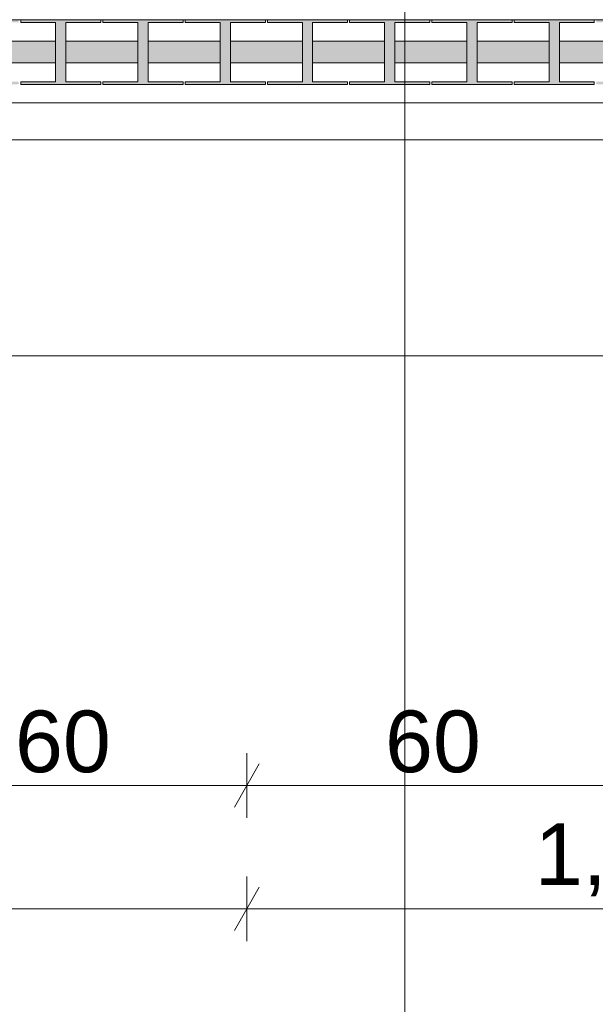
# Model space of a CAD drawing. Header units: metres. Extents: x -3.6 to 84.5, y -11 to 16.8.
# Tile 215 of 256: x 41.6 to 42.5, y -1.2 to 0.4. Entities that reach past the tile are written whole.
import ezdxf

# ---------------------------------------------------------------- set-up
doc = ezdxf.new("R2010")
doc.units = ezdxf.units.M
doc.header["$MEASUREMENT"] = 0
for name, color, linetype in [('154 - Bemaßung_ Beschriftung.Ausbau - Deckenspiegel', 7, 'Continuous'), ('604 - Struktur.Wand Aussen', 7, 'Continuous'), ('608 - Struktur.Träger', 7, 'Continuous'), ('Neubau_401 - Zone.Raum_ Raumbegrenzung_ Whg.', 7, 'Continuous'), ('Neubau_653 - Abdeckung.TB Verkofferung', 7, 'Continuous'), ('Neubau_801 - HKLSE.Heizung_ Klima_ Lüftung', 7, 'Continuous')]:
    doc.layers.add(name, color=color, linetype=linetype)
doc.styles.add('ERSTELLTER_STIL_2', font='txt')
doc.dimstyles.new('ERSTELLTER_STIL__2', dxfattribs={"dimtxt": 0.1, "dimasz": 0.0532, "dimexe": 0.18, "dimexo": 0.0625, "dimgap": 0, "dimtad": 1, "dimtih": 1, "dimtoh": 1, "dimzin": 0, "dimdsep": 46, "dimtxsty": 'ERSTELLTER_STIL_2', "dimblk": 'ARROWHEAD_2', "dimblk1": 'ARROWHEAD_2', "dimblk2": 'ARROWHEAD_2', "dimcen": 0.09, "dimse1": 1, "dimse2": 1, "dimclrd": 7, "dimclre": 7, "dimclrt": 7, "dimazin": 0, "dimtfac": 1, "dimtdec": 4, "dimtmove": 0, "dimatfit": 3, "dimfxl": 1, "dimtolj": 1, "dimtzin": 0, "dimarcsym": 0})

# ---------------------------------------------------------------- blocks, each defined once
blk = doc.blocks.new('*D185')
at = {"layer": '154 - Bemaßung_ Beschriftung.Ausbau - Deckenspiegel', "color": 7, "linetype": 'Continuous', "lineweight": 5}
for p, q in [((41.375, -0.9039), (41.375, -0.7989)), ((41.975, -0.9039), (41.975, -0.7989)), ((41.3952, -0.8164), (41.3548, -0.8864)), ((41.9952, -0.8164), (41.9548, -0.8864)), ((41.375, -0.8514), (41.975, -0.8514))]:
    blk.add_line(p, q, dxfattribs=at)
at = {"layer": '154 - Bemaßung_ Beschriftung.Ausbau - Deckenspiegel', "color": 7, "lineweight": 5, "insert": (41.5991, -0.8314), "char_height": 0.1, "attachment_point": 7, "style": 'ERSTELLTER_STIL_2'}
blk.add_mtext('\\A1;{\\pql;\\fArial|b0|i0|c0|p38;60}', dxfattribs=at)
blk = doc.blocks.new('ARROWHEAD_2')
at = {"color": 0, "linetype": 'Continuous', "lineweight": 0}
for p, q in [((-0.378, -0.655), (0.378, 0.655)), ((0, 0), (-1, 0))]:
    blk.add_line(p, q, dxfattribs=at)
blk = doc.blocks.new('*D186')
at = {"layer": '154 - Bemaßung_ Beschriftung.Ausbau - Deckenspiegel', "color": 7, "linetype": 'Continuous', "lineweight": 5}
for p, q in [((41.975, -0.9039), (41.975, -0.7989)), ((42.575, -0.9039), (42.575, -0.7989)), ((41.9952, -0.8164), (41.9548, -0.8864)), ((42.5952, -0.8164), (42.5548, -0.8864)), ((41.975, -0.8514), (42.575, -0.8514))]:
    blk.add_line(p, q, dxfattribs=at)
at = {"layer": '154 - Bemaßung_ Beschriftung.Ausbau - Deckenspiegel', "color": 7, "lineweight": 5, "insert": (42.1991, -0.8314), "char_height": 0.1, "attachment_point": 7, "style": 'ERSTELLTER_STIL_2'}
blk.add_mtext('\\A1;{\\pql;\\fArial|b0|i0|c0|p38;60}', dxfattribs=at)
blk = doc.blocks.new('*D350')
at = {"layer": '154 - Bemaßung_ Beschriftung.Ausbau - Deckenspiegel', "color": 7, "linetype": 'Continuous', "lineweight": 5}
for p, q in [((40.775, -1.1039), (40.775, -0.9989)), ((41.975, -1.1039), (41.975, -0.9989)), ((40.7952, -1.0164), (40.7548, -1.0864)), ((41.9952, -1.0164), (41.9548, -1.0864)), ((40.775, -1.0514), (41.975, -1.0514))]:
    blk.add_line(p, q, dxfattribs=at)
at = {"layer": '154 - Bemaßung_ Beschriftung.Ausbau - Deckenspiegel', "color": 7, "lineweight": 5, "insert": (41.2419, -1.0314), "char_height": 0.1, "attachment_point": 7, "style": 'ERSTELLTER_STIL_2'}
blk.add_mtext('\\A1;{\\pql;\\fArial|b0|i0|c0|p38;1,20}', dxfattribs=at)
blk = doc.blocks.new('*D351')
at = {"layer": '154 - Bemaßung_ Beschriftung.Ausbau - Deckenspiegel', "color": 7, "linetype": 'Continuous', "lineweight": 5}
for p, q in [((41.975, -1.1039), (41.975, -0.9989)), ((43.175, -1.1039), (43.175, -0.9989)), ((41.9952, -1.0164), (41.9548, -1.0864)), ((43.1952, -1.0164), (43.1548, -1.0864)), ((41.975, -1.0514), (43.175, -1.0514))]:
    blk.add_line(p, q, dxfattribs=at)
at = {"layer": '154 - Bemaßung_ Beschriftung.Ausbau - Deckenspiegel', "color": 7, "lineweight": 5, "insert": (42.4419, -1.0314), "char_height": 0.1, "attachment_point": 7, "style": 'ERSTELLTER_STIL_2'}
blk.add_mtext('\\A1;{\\pql;\\fArial|b0|i0|c0|p38;1,20}', dxfattribs=at)

msp = doc.modelspace()

# ---------------------------------------------------------------- hatches: boundary and pattern name
at = {"layer": 'Neubau_801 - HKLSE.Heizung_ Klima_ Lüftung', "linetype": 'Continuous', "lineweight": 0, "true_color": 0x3a3a3a}
msp.add_hatch(color=250, dxfattribs=at).paths.add_polyline_path([(42.94, 0.32), (42.94, 0.355), (42.8817, 0.355), (42.8817, 0.3856), (42.9383, 0.3856), (42.9383, 0.39), (42.8083, 0.39), (42.8083, 0.3856), (42.865, 0.3856), (42.865, 0.355), (42.7483, 0.355), (42.7483, 0.3856), (42.805, 0.3856), (42.805, 0.39), (42.675, 0.39), (42.675, 0.3856), (42.7317, 0.3856), (42.7317, 0.355), (42.615, 0.355), (42.615, 0.3856), (42.6717, 0.3856), (42.6717, 0.39), (42.5417, 0.39), (42.5417, 0.3856), (42.5983, 0.3856), (42.5983, 0.355), (42.4817, 0.355), (42.4817, 0.3856), (42.5383, 0.3856), (42.5383, 0.39), (42.4083, 0.39), (42.4083, 0.3856), (42.465, 0.3856), (42.465, 0.355), (42.3483, 0.355), (42.3483, 0.3856), (42.405, 0.3856), (42.405, 0.39), (42.275, 0.39), (42.275, 0.3856), (42.3317, 0.3856), (42.3317, 0.355), (42.215, 0.355), (42.215, 0.3856), (42.2717, 0.3856), (42.2717, 0.39), (42.1417, 0.39), (42.1417, 0.3856), (42.1983, 0.3856), (42.1983, 0.355), (42.0817, 0.355), (42.0817, 0.3856), (42.1383, 0.3856), (42.1383, 0.39), (42.0083, 0.39), (42.0083, 0.3856), (42.065, 0.3856), (42.065, 0.355), (41.9483, 0.355), (41.9483, 0.3856), (42.005, 0.3856), (42.005, 0.39), (41.875, 0.39), (41.875, 0.3856), (41.9317, 0.3856), (41.9317, 0.355), (41.815, 0.355), (41.815, 0.3856), (41.8717, 0.3856), (41.8717, 0.39), (41.7417, 0.39), (41.7417, 0.3856), (41.7983, 0.3856), (41.7983, 0.355), (41.6817, 0.355), (41.6817, 0.3856), (41.7383, 0.3856), (41.7383, 0.39), (41.6083, 0.39), (41.6083, 0.3856), (41.665, 0.3856), (41.665, 0.355), (41.5483, 0.355), (41.5483, 0.3856), (41.605, 0.3856), (41.605, 0.39), (41.475, 0.39), (41.475, 0.3856), (41.5317, 0.3856), (41.5317, 0.355), (41.415, 0.355), (41.415, 0.3856), (41.4717, 0.3856), (41.4717, 0.39), (41.3417, 0.39), (41.3417, 0.3856), (41.3983, 0.3856), (41.3983, 0.355), (41.2817, 0.355), (41.2817, 0.3856), (41.3383, 0.3856), (41.3383, 0.39), (41.2083, 0.39), (41.2083, 0.3856), (41.265, 0.3856), (41.265, 0.355), (41.1483, 0.355), (41.1483, 0.3856), (41.205, 0.3856), (41.205, 0.39), (41.075, 0.39), (41.075, 0.3856), (41.1317, 0.3856), (41.1317, 0.355), (41.015, 0.355), (41.015, 0.3856), (41.0717, 0.3856), (41.0717, 0.39), (40.9417, 0.39), (40.9417, 0.3856), (40.9983, 0.3856), (40.9983, 0.355), (40.94, 0.355), (40.94, 0.32), (40.9983, 0.32), (40.9983, 0.2894), (40.9417, 0.2894), (40.9417, 0.285), (41.0717, 0.285), (41.0717, 0.2894), (41.015, 0.2894), (41.015, 0.32), (41.1317, 0.32), (41.1317, 0.2894), (41.075, 0.2894), (41.075, 0.285), (41.205, 0.285), (41.205, 0.2894), (41.1483, 0.2894), (41.1483, 0.32), (41.265, 0.32), (41.265, 0.2894), (41.2083, 0.2894), (41.2083, 0.285), (41.3383, 0.285), (41.3383, 0.2894), (41.2817, 0.2894), (41.2817, 0.32), (41.3983, 0.32), (41.3983, 0.2894), (41.3417, 0.2894), (41.3417, 0.285), (41.4717, 0.285), (41.4717, 0.2894), (41.415, 0.2894), (41.415, 0.32), (41.5317, 0.32), (41.5317, 0.2894), (41.475, 0.2894), (41.475, 0.285), (41.605, 0.285), (41.605, 0.2894), (41.5483, 0.2894), (41.5483, 0.32), (41.665, 0.32), (41.665, 0.2894), (41.6083, 0.2894), (41.6083, 0.285), (41.7383, 0.285), (41.7383, 0.2894), (41.6817, 0.2894), (41.6817, 0.32), (41.7983, 0.32), (41.7983, 0.2894), (41.7417, 0.2894), (41.7417, 0.285), (41.8717, 0.285), (41.8717, 0.2894), (41.815, 0.2894), (41.815, 0.32), (41.9317, 0.32), (41.9317, 0.2894), (41.875, 0.2894), (41.875, 0.285), (42.005, 0.285), (42.005, 0.2894), (41.9483, 0.2894), (41.9483, 0.32), (42.065, 0.32), (42.065, 0.2894), (42.0083, 0.2894), (42.0083, 0.285), (42.1383, 0.285), (42.1383, 0.2894), (42.0817, 0.2894), (42.0817, 0.32), (42.1983, 0.32), (42.1983, 0.2894), (42.1417, 0.2894), (42.1417, 0.285), (42.2717, 0.285), (42.2717, 0.2894), (42.215, 0.2894), (42.215, 0.32), (42.3317, 0.32), (42.3317, 0.2894), (42.275, 0.2894), (42.275, 0.285), (42.405, 0.285), (42.405, 0.2894), (42.3483, 0.2894), (42.3483, 0.32), (42.465, 0.32), (42.465, 0.2894), (42.4083, 0.2894), (42.4083, 0.285), (42.5383, 0.285), (42.5383, 0.2894), (42.4817, 0.2894), (42.4817, 0.32), (42.5983, 0.32), (42.5983, 0.2894), (42.5417, 0.2894), (42.5417, 0.285), (42.6717, 0.285), (42.6717, 0.2894), (42.615, 0.2894), (42.615, 0.32), (42.7317, 0.32), (42.7317, 0.2894), (42.675, 0.2894), (42.675, 0.285), (42.805, 0.285), (42.805, 0.2894), (42.7483, 0.2894), (42.7483, 0.32), (42.865, 0.32), (42.865, 0.2894), (42.8083, 0.2894), (42.8083, 0.285), (42.9383, 0.285), (42.9383, 0.2894), (42.8817, 0.2894), (42.8817, 0.32)])

# ---------------------------------------------------------------- linework, layer by layer
at = {"layer": '604 - Struktur.Wand Aussen', "color": 7, "linetype": 'Continuous', "lineweight": 13}
for p, q in [((41.94, 0.255), (40.74, 0.255)), ((43.14, 0.255), (41.94, 0.255)), ((40.74, -0.155), (41.94, -0.155)), ((41.94, -0.155), (43.14, -0.155))]:
    msp.add_line(p, q, dxfattribs=at)
at = {"layer": '608 - Struktur.Träger', "color": 7, "linetype": 'Continuous', "lineweight": 13}
msp.add_line((0.38, 0.39), (61.88, 0.39), dxfattribs=at)
at = {"layer": 'Neubau_401 - Zone.Raum_ Raumbegrenzung_ Whg.', "color": 1, "linetype": 'Continuous', "lineweight": 9}
msp.add_line((42.2309, -1.3085), (42.2309, 1.278), dxfattribs=at)
at = {"layer": 'Neubau_653 - Abdeckung.TB Verkofferung', "color": 1, "linetype": 'Continuous', "lineweight": 9}
msp.add_line((40.405, 0.195), (43.545, 0.195), dxfattribs=at)
at = {"layer": 'Neubau_801 - HKLSE.Heizung_ Klima_ Lüftung', "color": 7, "linetype": 'Continuous', "lineweight": 5, "true_color": 0xebebeb}
for p, q in [((41.7383, 0.39), (41.6083, 0.39)), ((41.7383, 0.39), (41.6083, 0.39)), ((41.6083, 0.39), (41.6083, 0.3856)), ((41.6083, 0.3856), (41.665, 0.3856)), ((41.665, 0.3856), (41.665, 0.2894)), ((41.6817, 0.2894), (41.6817, 0.3856)), ((41.6817, 0.3856), (41.7383, 0.3856)), ((41.7383, 0.3856), (41.7383, 0.39)), ((41.7383, 0.3856), (41.7383, 0.39)), ((41.8717, 0.39), (41.7417, 0.39)), ((41.7417, 0.39), (41.7417, 0.3856)), ((41.8717, 0.39), (41.7417, 0.39)), ((41.7417, 0.39), (41.7417, 0.3856)), ((41.7417, 0.3856), (41.7983, 0.3856)), ((41.7983, 0.3856), (41.7983, 0.2894)), ((41.815, 0.2894), (41.815, 0.3856)), ((41.815, 0.3856), (41.8717, 0.3856)), ((41.8717, 0.3856), (41.8717, 0.39)), ((42.005, 0.39), (41.875, 0.39)), ((41.875, 0.39), (41.875, 0.3856)), ((42.005, 0.39), (41.875, 0.39)), ((41.875, 0.39), (41.875, 0.3856)), ((41.875, 0.3856), (41.9317, 0.3856)), ((41.9317, 0.3856), (41.9317, 0.2894)), ((41.9483, 0.2894), (41.9483, 0.3856)), ((41.9483, 0.3856), (42.005, 0.3856)), ((42.005, 0.3856), (42.005, 0.39)), ((42.1383, 0.39), (42.0083, 0.39)), ((42.1383, 0.39), (42.0083, 0.39)), ((42.0083, 0.39), (42.0083, 0.3856)), ((42.0083, 0.3856), (42.065, 0.3856)), ((42.065, 0.3856), (42.065, 0.2894)), ((42.0817, 0.2894), (42.0817, 0.3856)), ((42.0817, 0.3856), (42.1383, 0.3856)), ((42.1383, 0.3856), (42.1383, 0.39)), ((42.1383, 0.3856), (42.1383, 0.39)), ((42.2717, 0.39), (42.1417, 0.39)), ((42.2717, 0.39), (42.1417, 0.39)), ((42.1417, 0.39), (42.1417, 0.3856)), ((42.1417, 0.3856), (42.1983, 0.3856)), ((42.1983, 0.3856), (42.1983, 0.2894)), ((42.215, 0.2894), (42.215, 0.3856)), ((42.215, 0.3856), (42.2717, 0.3856)), ((42.2717, 0.3856), (42.2717, 0.39)), ((42.405, 0.39), (42.275, 0.39)), ((42.275, 0.39), (42.275, 0.3856)), ((42.405, 0.39), (42.275, 0.39)), ((42.275, 0.39), (42.275, 0.3856)), ((42.275, 0.3856), (42.3317, 0.3856)), ((42.3317, 0.3856), (42.3317, 0.2894)), ((42.3483, 0.2894), (42.3483, 0.3856)), ((42.3483, 0.3856), (42.405, 0.3856)), ((42.405, 0.3856), (42.405, 0.39)), ((42.405, 0.3856), (42.405, 0.39)), ((42.5383, 0.39), (42.4083, 0.39)), ((42.5383, 0.39), (42.4083, 0.39)), ((42.4083, 0.39), (42.4083, 0.3856)), ((42.4083, 0.3856), (42.465, 0.3856)), ((42.465, 0.3856), (42.465, 0.2894)), ((42.4817, 0.2894), (42.4817, 0.3856)), ((42.4817, 0.3856), (42.5383, 0.3856)), ((42.5383, 0.3856), (42.5383, 0.39)), ((41.665, 0.355), (41.5483, 0.355)), ((41.7983, 0.355), (41.6817, 0.355)), ((41.9317, 0.355), (41.815, 0.355)), ((42.065, 0.355), (41.9483, 0.355)), ((42.1983, 0.355), (42.0817, 0.355)), ((42.3317, 0.355), (42.215, 0.355)), ((42.465, 0.355), (42.3483, 0.355)), ((42.5983, 0.355), (42.4817, 0.355)), ((41.665, 0.32), (41.5483, 0.32)), ((41.7983, 0.32), (41.6817, 0.32)), ((41.9317, 0.32), (41.815, 0.32)), ((42.065, 0.32), (41.9483, 0.32)), ((42.1983, 0.32), (42.0817, 0.32)), ((42.3317, 0.32), (42.215, 0.32)), ((42.465, 0.32), (42.3483, 0.32)), ((42.5983, 0.32), (42.4817, 0.32)), ((41.665, 0.2894), (41.6083, 0.2894)), ((41.6083, 0.2894), (41.6083, 0.285)), ((41.7383, 0.2894), (41.6817, 0.2894)), ((41.7383, 0.285), (41.7383, 0.2894)), ((41.7383, 0.285), (41.7383, 0.2894)), ((41.7417, 0.2894), (41.7417, 0.285)), ((41.7983, 0.2894), (41.7417, 0.2894)), ((41.7417, 0.2894), (41.7417, 0.285)), ((41.8717, 0.2894), (41.815, 0.2894)), ((41.8717, 0.285), (41.8717, 0.2894)), ((41.875, 0.2894), (41.875, 0.285)), ((41.9317, 0.2894), (41.875, 0.2894)), ((41.875, 0.2894), (41.875, 0.285)), ((42.005, 0.2894), (41.9483, 0.2894)), ((42.005, 0.285), (42.005, 0.2894)), ((42.065, 0.2894), (42.0083, 0.2894)), ((42.0083, 0.2894), (42.0083, 0.285)), ((42.1383, 0.2894), (42.0817, 0.2894)), ((42.1383, 0.285), (42.1383, 0.2894)), ((42.1383, 0.285), (42.1383, 0.2894)), ((42.1983, 0.2894), (42.1417, 0.2894)), ((42.1417, 0.2894), (42.1417, 0.285)), ((42.2717, 0.2894), (42.215, 0.2894)), ((42.2717, 0.285), (42.2717, 0.2894)), ((42.275, 0.2894), (42.275, 0.285)), ((42.3317, 0.2894), (42.275, 0.2894)), ((42.275, 0.2894), (42.275, 0.285)), ((42.405, 0.2894), (42.3483, 0.2894)), ((42.405, 0.285), (42.405, 0.2894)), ((42.405, 0.285), (42.405, 0.2894)), ((42.465, 0.2894), (42.4083, 0.2894)), ((42.4083, 0.2894), (42.4083, 0.285)), ((42.5383, 0.2894), (42.4817, 0.2894)), ((42.5383, 0.285), (42.5383, 0.2894)), ((41.6083, 0.285), (41.7383, 0.285)), ((41.7417, 0.285), (41.8717, 0.285)), ((41.875, 0.285), (42.005, 0.285)), ((42.0083, 0.285), (42.1383, 0.285)), ((42.1417, 0.285), (42.2717, 0.285)), ((42.275, 0.285), (42.405, 0.285)), ((42.4083, 0.285), (42.5383, 0.285))]:
    msp.add_line(p, q, dxfattribs=at)

# ---------------------------------------------------------------- dimensions: what is measured, and where the dimension line sits
at = {"layer": '154 - Bemaßung_ Beschriftung.Ausbau - Deckenspiegel', "color": 7, "linetype": 'Continuous', "lineweight": 5}
for base, p1, p2, picture, middle in [((41.975, -1.0514), (40.775, 0.7495), (41.975, 0.7495), '*D350', (41.3718, -0.9814)), ((41.975, -0.8514), (41.375, 0.7495), (41.975, 0.7495), '*D185', (41.6753, -0.7814)), ((42.575, -0.8514), (41.975, 0.7495), (42.575, 0.7495), '*D186', (42.2753, -0.7814)), ((43.175, -1.0514), (41.975, 0.7495), (43.175, 0.7495), '*D351', (42.5718, -0.9814))]:
    dim = msp.add_linear_dim(base=base, p1=p1, p2=p2, dimstyle='ERSTELLTER_STIL__2', dxfattribs=at)
    dim.commit()
    dim.dimension.update_dxf_attribs({"geometry": picture, "text_midpoint": middle, "dimtype": 160})

doc.saveas('drawing.dxf')
